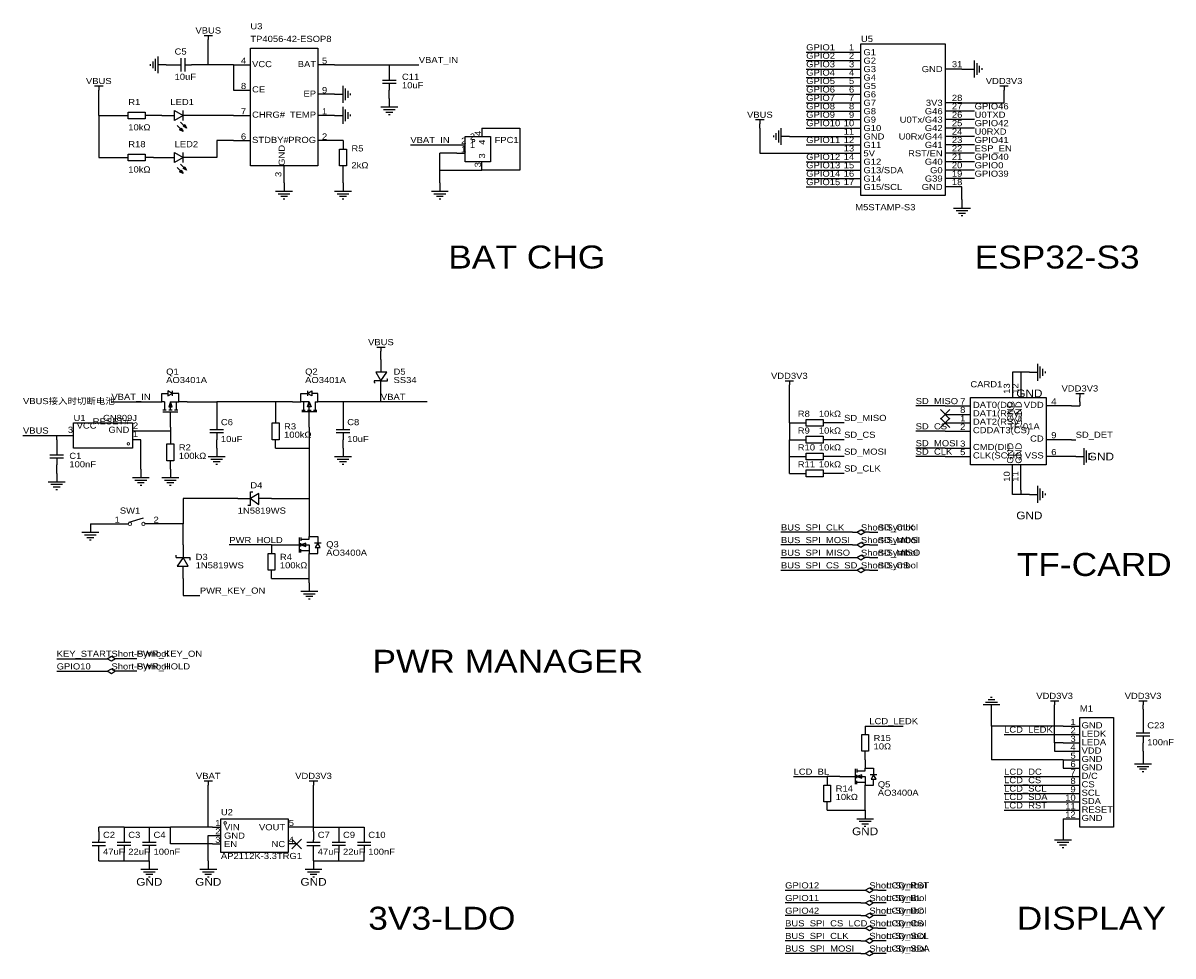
# Model space of a CAD drawing. Header units: millimetres. Extents: x 119 to 817, y 112 to 394.
# Tile 1 of 2: x 119 to 466, y 112 to 394. Entities that reach past the tile are written whole.
import ezdxf
from ezdxf.enums import TextEntityAlignment as Align

# ---------------------------------------------------------------- set-up
doc = ezdxf.new("R2010")
doc.units = ezdxf.units.MM
doc.header["$MEASUREMENT"] = 0
doc.styles.get("Standard").update_dxf_attribs({"font": 'arial.ttf'})

msp = doc.modelspace()

# ---------------------------------------------------------------- linework, layer by layer
at = {"color": 1, "true_color": 0xa00000}
for points in [[(173.99, 389.89), (176.53, 389.89)], [(175.26, 389.89), (175.26, 388.62)], [(158.5, 382.02), (158.5, 379.98)], [(159.26, 382.78), (159.26, 379.22)], [(160.02, 383.54), (160.02, 378.46)], [(167.13, 378.97), (167.13, 383.03)], [(168.15, 383.03), (168.15, 378.97)], [(406.4, 377.19), (406.4, 382.27)], [(157.73, 381.25), (157.73, 380.75)], [(165.1, 381), (167.13, 381)], [(168.15, 381), (170.18, 381)], [(229.87, 378.46), (229.87, 376.43)], [(407.16, 377.95), (407.16, 381.51)], [(407.92, 378.71), (407.92, 380.75)], [(408.69, 379.48), (408.69, 379.98)], [(140.97, 374.65), (143.51, 374.65)], [(142.24, 374.65), (142.24, 373.38)], [(215.9, 369.57), (215.9, 374.65)], [(227.84, 376.43), (231.9, 376.43)], [(231.9, 375.41), (227.84, 375.41)], [(229.87, 375.41), (229.87, 373.38)], [(414.02, 374.65), (416.56, 374.65)], [(415.29, 374.65), (415.29, 373.38)], [(216.66, 370.33), (216.66, 373.89)], [(217.42, 371.09), (217.42, 373.13)], [(218.19, 371.86), (218.19, 372.36)], [(215.9, 363.22), (215.9, 368.3)], [(227.33, 368.3), (232.41, 368.3)], [(167.64, 364.24), (167.64, 367.28)], [(216.66, 363.98), (216.66, 367.54)], [(217.42, 364.74), (217.42, 366.78)], [(218.19, 365.51), (218.19, 366.01)], [(228.09, 367.54), (231.65, 367.54)], [(228.85, 366.78), (230.89, 366.78)], [(229.62, 366.01), (230.12, 366.01)], [(340.36, 364.49), (342.9, 364.49)], [(341.63, 364.49), (341.63, 363.22)], [(165.86, 362.71), (167.64, 360.93)], [(166.88, 363.73), (168.66, 361.95)], [(347.22, 361.19), (347.22, 357.63)], [(347.98, 361.95), (347.98, 356.87)], [(345.69, 359.66), (345.69, 359.16)], [(346.46, 360.43), (346.46, 358.39)], [(167.64, 351.54), (167.64, 354.58)], [(166.88, 351.03), (168.66, 349.25)], [(165.86, 350.01), (167.64, 348.23)], [(195.58, 342.9), (200.66, 342.9)], [(196.34, 342.14), (199.9, 342.14)], [(197.1, 341.38), (199.14, 341.38)], [(197.87, 340.61), (198.37, 340.61)], [(213.36, 342.9), (218.44, 342.9)], [(214.12, 342.14), (217.68, 342.14)], [(214.88, 341.38), (216.92, 341.38)], [(215.65, 340.61), (216.15, 340.61)], [(242.57, 342.9), (247.65, 342.9)], [(243.33, 342.14), (246.89, 342.14)], [(244.09, 341.38), (246.13, 341.38)], [(244.86, 340.61), (245.36, 340.61)], [(400.05, 337.82), (405.13, 337.82)], [(400.81, 337.06), (404.37, 337.06)], [(401.57, 336.3), (403.61, 336.3)], [(402.34, 335.53), (402.84, 335.53)], [(226.06, 295.91), (228.6, 295.91)], [(227.33, 295.91), (227.33, 294.64)], [(425.45, 285.75), (425.45, 290.83)], [(426.21, 286.51), (426.21, 290.07)], [(426.97, 287.27), (426.97, 289.31)], [(427.74, 288.04), (427.74, 288.54)], [(227.33, 285.75), (225.3, 285.75), (225.3, 285.24), (225.55, 285.24)], [(227.33, 285.75), (229.36, 285.75), (229.36, 286.26), (229.11, 286.26)], [(349.25, 285.75), (351.79, 285.75)], [(350.52, 285.75), (350.52, 284.48)], [(162.05, 279.4), (161.29, 279.4), (161.29, 281.94), (163.07, 281.94)], [(164.34, 282.7), (164.34, 282.45), (164.34, 281.43), (164.34, 281.18)], [(166.37, 279.4), (166.37, 281.94), (164.34, 281.94)], [(203.2, 279.4), (203.2, 281.94), (205.23, 281.94)], [(205.23, 282.7), (205.23, 282.45), (205.23, 281.43), (205.23, 281.18)], [(207.52, 279.4), (208.28, 279.4), (208.28, 281.94), (206.5, 281.94)], [(436.88, 281.94), (439.42, 281.94)], [(438.15, 281.94), (438.15, 280.67)], [(162.05, 279.4), (162.05, 276.86)], [(163.83, 276.86), (163.83, 279.4), (166.37, 279.4)], [(165.61, 279.4), (165.61, 276.86)], [(205.74, 276.86), (205.74, 279.4), (203.2, 279.4)], [(203.96, 279.4), (203.96, 276.86)], [(207.52, 279.4), (207.52, 276.86)], [(162.56, 276.86), (161.54, 276.86)], [(161.54, 276.35), (166.12, 276.35)], [(164.34, 276.86), (163.32, 276.86)], [(163.83, 274.32), (163.83, 276.35)], [(166.12, 276.86), (165.1, 276.86)], [(203.45, 276.86), (204.47, 276.86)], [(208.03, 276.35), (203.45, 276.35)], [(205.23, 276.86), (206.25, 276.86)], [(205.74, 274.32), (205.74, 276.35)], [(207.01, 276.86), (208.03, 276.86)], [(175.77, 271.02), (179.83, 271.02)], [(177.8, 273.05), (177.8, 271.02)], [(213.87, 271.02), (217.93, 271.02)], [(215.9, 273.05), (215.9, 271.02)], [(179.83, 270), (175.77, 270)], [(177.8, 270), (177.8, 267.97)], [(217.93, 270), (213.87, 270)], [(215.9, 270), (215.9, 267.97)], [(129.54, 265.43), (129.54, 263.4)], [(439.42, 260.35), (439.42, 265.43)], [(440.18, 261.11), (440.18, 264.67)], [(440.94, 261.87), (440.94, 263.91)], [(127.51, 263.4), (131.57, 263.4)], [(131.57, 262.38), (127.51, 262.38)], [(129.54, 262.38), (129.54, 260.35)], [(175.26, 262.89), (180.34, 262.89)], [(176.02, 262.13), (179.58, 262.13)], [(176.78, 261.37), (178.82, 261.37)], [(177.55, 260.6), (178.05, 260.6)], [(213.36, 262.89), (218.44, 262.89)], [(214.12, 262.13), (217.68, 262.13)], [(214.88, 261.37), (216.92, 261.37)], [(215.65, 260.6), (216.15, 260.6)], [(441.71, 262.64), (441.71, 263.14)], [(127, 255.27), (132.08, 255.27)], [(127.76, 254.51), (131.32, 254.51)], [(128.52, 253.75), (130.56, 253.75)], [(152.4, 256.54), (157.48, 256.54)], [(153.16, 255.78), (156.72, 255.78)], [(153.92, 255.02), (155.96, 255.02)], [(154.69, 254.25), (155.19, 254.25)], [(161.29, 256.54), (166.37, 256.54)], [(162.05, 255.78), (165.61, 255.78)], [(162.81, 255.02), (164.85, 255.02)], [(163.58, 254.25), (164.08, 254.25)], [(425.45, 248.92), (425.45, 254)], [(426.21, 249.68), (426.21, 253.24)], [(129.29, 252.98), (129.79, 252.98)], [(187.96, 248.16), (187.96, 252.22)], [(187.96, 252.22), (188.72, 252.22)], [(426.97, 250.44), (426.97, 252.48)], [(427.74, 251.21), (427.74, 251.71)], [(187.96, 248.16), (187.2, 248.16)], [(151.38, 243.08), (155.7, 244.35)], [(137.16, 240.03), (142.24, 240.03)], [(148.59, 242.57), (151.13, 242.57)], [(158.75, 242.57), (156.21, 242.57)], [(137.92, 239.27), (141.48, 239.27)], [(138.68, 238.51), (140.72, 238.51)], [(139.45, 237.74), (139.95, 237.74)], [(200.66, 236.22), (202.69, 236.22)], [(202.69, 238.51), (202.69, 233.93)], [(203.2, 238), (205.74, 238), (205.74, 238.76), (208.28, 238.76), (208.28, 236.73)], [(203.2, 238.51), (203.2, 237.49)], [(203.2, 235.71), (203.2, 236.73)], [(203.2, 236.22), (205.74, 236.22), (205.74, 233.68), (208.28, 233.68), (208.28, 235.46)], [(209.3, 236.73), (208.79, 236.73), (207.77, 236.73), (207.26, 236.73)], [(165.61, 232.41), (165.61, 233.17)], [(165.61, 232.41), (169.67, 232.41)], [(169.67, 232.41), (169.67, 231.65)], [(203.2, 233.93), (203.2, 234.95)], [(205.74, 234.44), (203.2, 234.44)], [(203.2, 222.25), (208.28, 222.25)], [(203.96, 221.49), (207.52, 221.49)], [(204.72, 220.73), (206.76, 220.73)], [(205.49, 219.96), (205.99, 219.96)], [(414.02, 187.96), (408.94, 187.96)], [(413.26, 188.72), (409.7, 188.72)], [(412.5, 189.48), (410.46, 189.48)], [(411.73, 190.25), (411.23, 190.25)], [(429.26, 189.23), (431.8, 189.23)], [(430.53, 189.23), (430.53, 187.96)], [(455.93, 189.23), (458.47, 189.23)], [(457.2, 189.23), (457.2, 187.96)], [(457.2, 181.61), (457.2, 179.58)], [(455.17, 179.58), (459.23, 179.58)], [(459.23, 178.56), (455.17, 178.56)], [(457.2, 178.56), (457.2, 176.53)], [(454.66, 170.18), (459.74, 170.18)], [(370.33, 168.66), (370.33, 164.08)], [(370.84, 168.15), (373.38, 168.15), (373.38, 168.91), (375.92, 168.91), (375.92, 166.88)], [(370.84, 168.66), (370.84, 167.64)], [(370.84, 165.86), (370.84, 166.88)], [(376.94, 166.88), (376.43, 166.88), (375.41, 166.88), (374.9, 166.88)], [(455.42, 169.42), (458.98, 169.42)], [(456.18, 168.66), (458.22, 168.66)], [(456.95, 167.89), (457.45, 167.89)], [(173.99, 165.1), (176.53, 165.1)], [(175.26, 165.1), (175.26, 163.83)], [(205.74, 165.1), (208.28, 165.1)], [(207.01, 165.1), (207.01, 163.83)], [(368.3, 166.37), (370.33, 166.37)], [(370.84, 166.37), (373.38, 166.37), (373.38, 163.83), (375.92, 163.83), (375.92, 165.61)], [(370.84, 164.08), (370.84, 165.1)], [(373.38, 164.59), (370.84, 164.59)], [(370.84, 153.67), (375.92, 153.67)], [(371.6, 152.91), (375.16, 152.91)], [(372.36, 152.15), (374.4, 152.15)], [(373.13, 151.38), (373.63, 151.38)], [(140.21, 146.56), (144.27, 146.56)], [(142.24, 146.56), (142.24, 147.32)], [(147.83, 146.56), (151.89, 146.56)], [(149.86, 148.59), (149.86, 146.56)], [(155.45, 146.56), (159.51, 146.56)], [(157.48, 148.59), (157.48, 146.56)], [(204.98, 146.56), (209.04, 146.56)], [(207.01, 146.56), (207.01, 147.32)], [(212.6, 146.56), (216.66, 146.56)], [(214.63, 148.59), (214.63, 146.56)], [(220.22, 146.56), (224.28, 146.56)], [(222.25, 148.59), (222.25, 146.56)], [(430.53, 147.32), (435.61, 147.32)], [(431.29, 146.56), (434.85, 146.56)], [(432.05, 145.8), (434.09, 145.8)], [(140.21, 145.54), (144.27, 145.54)], [(142.24, 144.78), (142.24, 145.54)], [(151.89, 145.54), (147.83, 145.54)], [(149.86, 145.54), (149.86, 143.51)], [(159.51, 145.54), (155.45, 145.54)], [(157.48, 145.54), (157.48, 143.51)], [(204.98, 145.54), (209.04, 145.54)], [(207.01, 144.78), (207.01, 145.54)], [(216.66, 145.54), (212.6, 145.54)], [(214.63, 145.54), (214.63, 143.51)], [(224.28, 145.54), (220.22, 145.54)], [(222.25, 145.54), (222.25, 143.51)], [(432.82, 145.03), (433.32, 145.03)], [(154.94, 138.43), (160.02, 138.43)], [(155.7, 137.67), (159.26, 137.67)], [(156.46, 136.91), (158.5, 136.91)], [(157.23, 136.14), (157.73, 136.14)], [(172.72, 138.43), (177.8, 138.43)], [(173.48, 137.67), (177.04, 137.67)], [(174.24, 136.91), (176.28, 136.91)], [(175.01, 136.14), (175.51, 136.14)], [(204.47, 138.43), (209.55, 138.43)], [(205.23, 137.67), (208.79, 137.67)], [(205.99, 136.91), (208.03, 136.91)], [(206.76, 136.14), (207.26, 136.14)]]:
    msp.add_lwpolyline(points, dxfattribs=at)
at = {"color": 1, "true_color": 0x880000}
for points in [[(175.26, 387.35), (175.26, 388.62)], [(367.03, 384.81), (372.11, 384.81)], [(367.03, 382.27), (372.11, 382.27)], [(162.56, 381), (160.02, 381)], [(162.56, 381), (165.1, 381)], [(172.72, 381), (170.18, 381)], [(182.88, 381), (187.96, 381)], [(213.36, 381), (208.28, 381)], [(229.87, 381), (229.87, 378.46)], [(367.03, 379.73), (372.11, 379.73)], [(402.59, 379.73), (397.51, 379.73)], [(403.86, 379.73), (406.4, 379.73)], [(367.03, 377.19), (372.11, 377.19)], [(367.03, 374.65), (372.11, 374.65)], [(142.24, 372.11), (142.24, 373.38)], [(182.88, 373.38), (187.96, 373.38)], [(213.36, 372.11), (208.28, 372.11)], [(213.36, 372.11), (215.9, 372.11)], [(229.87, 370.84), (229.87, 373.38)], [(367.03, 372.11), (372.11, 372.11)], [(415.29, 372.11), (415.29, 373.38)], [(229.87, 370.84), (229.87, 368.3)], [(367.03, 369.57), (372.11, 369.57)], [(402.59, 369.57), (397.51, 369.57)], [(148.59, 365.76), (151.13, 365.76)], [(158.75, 365.76), (156.21, 365.76)], [(161.29, 365.76), (165.1, 365.76)], [(171.45, 365.76), (167.64, 365.76)], [(182.88, 365.76), (187.96, 365.76)], [(213.36, 365.76), (208.28, 365.76)], [(213.36, 365.76), (215.9, 365.76)], [(367.03, 367.03), (372.11, 367.03)], [(367.03, 364.49), (372.11, 364.49)], [(402.59, 367.03), (397.51, 367.03)], [(402.59, 364.49), (397.51, 364.49)], [(257.81, 361.95), (257.81, 359.41)], [(341.63, 361.95), (341.63, 363.22)], [(367.03, 361.95), (372.11, 361.95)], [(402.59, 361.95), (397.51, 361.95)], [(182.88, 358.14), (187.96, 358.14)], [(213.36, 358.14), (208.28, 358.14)], [(215.9, 358.14), (215.9, 355.6)], [(350.52, 359.41), (347.98, 359.41)], [(367.03, 359.41), (372.11, 359.41)], [(402.59, 359.41), (397.51, 359.41)], [(250.19, 356.87), (252.73, 356.87)], [(250.19, 354.33), (252.73, 354.33)], [(367.03, 356.87), (372.11, 356.87)], [(367.03, 354.33), (372.11, 354.33)], [(402.59, 356.87), (397.51, 356.87)], [(402.59, 354.33), (397.51, 354.33)], [(148.59, 353.06), (151.13, 353.06)], [(158.75, 353.06), (156.21, 353.06)], [(161.29, 353.06), (165.1, 353.06)], [(171.45, 353.06), (167.64, 353.06)], [(198.12, 345.44), (198.12, 350.52)], [(215.9, 347.98), (215.9, 350.52)], [(257.81, 349.25), (257.81, 351.79)], [(367.03, 351.79), (372.11, 351.79)], [(402.59, 351.79), (397.51, 351.79)], [(367.03, 349.25), (372.11, 349.25)], [(402.59, 349.25), (397.51, 349.25)], [(198.12, 345.44), (198.12, 342.9)], [(215.9, 345.44), (215.9, 342.9)], [(245.11, 345.44), (245.11, 342.9)], [(367.03, 346.71), (372.11, 346.71)], [(367.03, 344.17), (372.11, 344.17)], [(402.59, 346.71), (397.51, 346.71)], [(402.59, 344.17), (397.51, 344.17)], [(402.59, 340.36), (402.59, 337.82)], [(227.33, 293.37), (227.33, 294.64)], [(227.33, 292.1), (227.33, 288.29)], [(417.83, 288.29), (417.83, 280.67)], [(420.37, 288.29), (420.37, 280.67)], [(422.91, 288.29), (425.45, 288.29)], [(227.33, 281.94), (227.33, 285.75)], [(350.52, 283.21), (350.52, 284.48)], [(158.75, 279.4), (161.29, 279.4)], [(168.91, 279.4), (166.37, 279.4)], [(200.66, 279.4), (203.2, 279.4)], [(210.82, 279.4), (208.28, 279.4)], [(397.51, 278.13), (405.13, 278.13)], [(435.61, 278.13), (427.99, 278.13)], [(438.15, 279.4), (438.15, 280.67)], [(163.83, 271.78), (163.83, 274.32)], [(177.8, 275.59), (177.8, 273.05)], [(195.58, 275.59), (195.58, 273.05)], [(205.74, 271.78), (205.74, 274.32)], [(215.9, 275.59), (215.9, 273.05)], [(397.51, 275.59), (405.13, 275.59)], [(353.06, 273.05), (355.6, 273.05)], [(363.22, 273.05), (360.68, 273.05)], [(397.51, 273.05), (405.13, 273.05)], [(129.54, 267.97), (129.54, 265.43)], [(132.08, 269.24), (134.62, 269.24)], [(154.94, 270.51), (152.4, 270.51)], [(154.94, 267.97), (152.4, 267.97)], [(163.83, 269.24), (163.83, 266.7)], [(177.8, 265.43), (177.8, 267.97)], [(195.58, 265.43), (195.58, 267.97)], [(215.9, 265.43), (215.9, 267.97)], [(353.06, 267.97), (355.6, 267.97)], [(363.22, 267.97), (360.68, 267.97)], [(397.51, 270.51), (405.13, 270.51)], [(435.61, 267.97), (427.99, 267.97)], [(177.8, 265.43), (177.8, 262.89)], [(215.9, 265.43), (215.9, 262.89)], [(397.51, 265.43), (405.13, 265.43)], [(129.54, 257.81), (129.54, 260.35)], [(163.83, 259.08), (163.83, 261.62)], [(353.06, 262.89), (355.6, 262.89)], [(363.22, 262.89), (360.68, 262.89)], [(397.51, 262.89), (405.13, 262.89)], [(417.83, 252.73), (417.83, 260.35)], [(420.37, 252.73), (420.37, 260.35)], [(435.61, 262.89), (427.99, 262.89)], [(436.88, 262.89), (439.42, 262.89)], [(129.54, 257.81), (129.54, 255.27)], [(154.94, 259.08), (154.94, 256.54)], [(163.83, 259.08), (163.83, 256.54)], [(353.06, 257.81), (355.6, 257.81)], [(363.22, 257.81), (360.68, 257.81)], [(184.15, 250.19), (187.96, 250.19)], [(194.31, 250.19), (190.5, 250.19)], [(422.91, 251.46), (425.45, 251.46)], [(139.7, 242.57), (139.7, 240.03)], [(146.05, 242.57), (148.59, 242.57)], [(161.29, 242.57), (158.75, 242.57)], [(205.74, 241.3), (205.74, 238.76)], [(369.57, 240.03), (370.84, 240.03)], [(374.65, 240.03), (373.38, 240.03)], [(167.64, 236.22), (167.64, 232.41)], [(194.31, 236.22), (194.31, 233.68)], [(198.12, 236.22), (200.66, 236.22)], [(369.57, 236.22), (370.84, 236.22)], [(374.65, 236.22), (373.38, 236.22)], [(205.74, 231.14), (205.74, 233.68)], [(369.57, 232.41), (370.84, 232.41)], [(374.65, 232.41), (373.38, 232.41)], [(167.64, 226.06), (167.64, 229.87)], [(194.31, 226.06), (194.31, 228.6)], [(369.57, 228.6), (370.84, 228.6)], [(374.65, 228.6), (373.38, 228.6)], [(205.74, 224.79), (205.74, 222.25)], [(143.51, 201.93), (144.78, 201.93)], [(148.59, 201.93), (147.32, 201.93)], [(143.51, 198.12), (144.78, 198.12)], [(148.59, 198.12), (147.32, 198.12)], [(411.48, 185.42), (411.48, 187.96)], [(430.53, 186.69), (430.53, 187.96)], [(457.2, 186.69), (457.2, 187.96)], [(457.2, 184.15), (457.2, 181.61)], [(373.38, 181.61), (373.38, 179.07)], [(433.07, 181.61), (438.15, 181.61)], [(433.07, 179.07), (438.15, 179.07)], [(373.38, 171.45), (373.38, 173.99)], [(433.07, 176.53), (438.15, 176.53)], [(433.07, 173.99), (438.15, 173.99)], [(457.2, 173.99), (457.2, 176.53)], [(373.38, 171.45), (373.38, 168.91)], [(433.07, 171.45), (438.15, 171.45)], [(457.2, 172.72), (457.2, 170.18)], [(433.07, 168.91), (438.15, 168.91)], [(175.26, 162.56), (175.26, 163.83)], [(207.01, 162.56), (207.01, 163.83)], [(361.95, 166.37), (361.95, 163.83)], [(365.76, 166.37), (368.3, 166.37)], [(373.38, 161.29), (373.38, 163.83)], [(433.07, 166.37), (438.15, 166.37)], [(433.07, 163.83), (438.15, 163.83)], [(433.07, 161.29), (438.15, 161.29)], [(361.95, 156.21), (361.95, 158.75)], [(373.38, 156.21), (373.38, 153.67)], [(433.07, 158.75), (438.15, 158.75)], [(433.07, 156.21), (438.15, 156.21)], [(433.07, 153.67), (438.15, 153.67)], [(142.24, 149.86), (142.24, 147.32)], [(149.86, 151.13), (149.86, 148.59)], [(157.48, 151.13), (157.48, 148.59)], [(176.53, 151.13), (179.07, 151.13)], [(201.93, 151.13), (199.39, 151.13)], [(207.01, 149.86), (207.01, 147.32)], [(214.63, 151.13), (214.63, 148.59)], [(222.25, 151.13), (222.25, 148.59)], [(433.07, 149.86), (433.07, 147.32)], [(176.53, 148.59), (179.07, 148.59)], [(176.53, 146.05), (179.07, 146.05)], [(201.93, 146.05), (199.39, 146.05)], [(142.24, 142.24), (142.24, 144.78)], [(149.86, 140.97), (149.86, 143.51)], [(157.48, 140.97), (157.48, 143.51)], [(207.01, 142.24), (207.01, 144.78)], [(214.63, 140.97), (214.63, 143.51)], [(222.25, 140.97), (222.25, 143.51)], [(157.48, 140.97), (157.48, 138.43)], [(175.26, 140.97), (175.26, 138.43)], [(207.01, 140.97), (207.01, 138.43)], [(372.11, 132.08), (373.38, 132.08)], [(377.19, 132.08), (375.92, 132.08)], [(372.11, 128.27), (373.38, 128.27)], [(377.19, 128.27), (375.92, 128.27)], [(372.11, 124.46), (373.38, 124.46)], [(377.19, 124.46), (375.92, 124.46)], [(372.11, 120.65), (373.38, 120.65)], [(377.19, 120.65), (375.92, 120.65)], [(372.11, 116.84), (373.38, 116.84)], [(377.19, 116.84), (375.92, 116.84)], [(372.11, 113.03), (373.38, 113.03)], [(377.19, 113.03), (375.92, 113.03)]]:
    msp.add_lwpolyline(points, dxfattribs=at)
at = {"color": 1, "true_color": 0x008800}
for points in [[(175.26, 381), (175.26, 387.35)], [(355.6, 384.81), (367.03, 384.81)], [(355.6, 382.27), (367.03, 382.27)], [(175.26, 381), (172.72, 381)], [(182.88, 381), (175.26, 381)], [(182.88, 381), (182.88, 373.38)], [(213.36, 381), (229.87, 381)], [(229.87, 381), (238.76, 381)], [(355.6, 379.73), (367.03, 379.73)], [(402.59, 379.73), (403.86, 379.73)], [(355.6, 377.19), (367.03, 377.19)], [(355.6, 374.65), (367.03, 374.65)], [(142.24, 365.76), (142.24, 372.11)], [(355.6, 372.11), (367.03, 372.11)], [(415.29, 369.57), (415.29, 372.11)], [(355.6, 369.57), (367.03, 369.57)], [(402.59, 369.57), (415.29, 369.57)], [(142.24, 365.76), (148.59, 365.76)], [(142.24, 365.76), (142.24, 353.06)], [(161.29, 365.76), (158.75, 365.76)], [(182.88, 365.76), (171.45, 365.76)], [(355.6, 367.03), (367.03, 367.03)], [(355.6, 364.49), (367.03, 364.49)], [(406.4, 367.03), (402.59, 367.03)], [(406.4, 364.49), (402.59, 364.49)], [(257.81, 361.95), (269.24, 361.95)], [(269.24, 361.95), (269.24, 349.25)], [(341.63, 361.95), (341.63, 354.33)], [(355.6, 361.95), (367.03, 361.95)], [(406.4, 361.95), (402.59, 361.95)], [(182.88, 358.14), (177.8, 358.14)], [(177.8, 358.14), (177.8, 353.06)], [(215.9, 358.14), (213.36, 358.14)], [(350.52, 359.41), (367.03, 359.41)], [(406.4, 359.41), (402.59, 359.41)], [(236.22, 356.87), (250.19, 356.87)], [(250.19, 354.33), (245.11, 354.33)], [(245.11, 349.25), (245.11, 354.33)], [(341.63, 354.33), (367.03, 354.33)], [(355.6, 356.87), (367.03, 356.87)], [(406.4, 356.87), (402.59, 356.87)], [(406.4, 354.33), (402.59, 354.33)], [(142.24, 353.06), (148.59, 353.06)], [(158.75, 353.06), (161.29, 353.06)], [(177.8, 353.06), (171.45, 353.06)], [(355.6, 351.79), (367.03, 351.79)], [(406.4, 351.79), (402.59, 351.79)], [(215.9, 345.44), (215.9, 347.98)], [(245.11, 345.44), (245.11, 349.25)], [(245.11, 349.25), (257.81, 349.25)], [(269.24, 349.25), (257.81, 349.25)], [(355.6, 349.25), (367.03, 349.25)], [(406.4, 349.25), (402.59, 349.25)], [(355.6, 346.71), (367.03, 346.71)], [(355.6, 344.17), (367.03, 344.17)], [(406.4, 346.71), (402.59, 346.71)], [(402.59, 340.36), (402.59, 344.17)], [(227.33, 292.1), (227.33, 293.37)], [(420.37, 288.29), (417.83, 288.29)], [(422.91, 288.29), (420.37, 288.29)], [(227.33, 279.4), (227.33, 281.94)], [(350.52, 273.05), (350.52, 283.21)], [(146.05, 279.4), (158.75, 279.4)], [(168.91, 279.4), (177.8, 279.4)], [(177.8, 279.4), (177.8, 275.59)], [(195.58, 279.4), (177.8, 279.4)], [(195.58, 279.4), (195.58, 275.59)], [(200.66, 279.4), (195.58, 279.4)], [(215.9, 279.4), (210.82, 279.4)], [(215.9, 279.4), (215.9, 275.59)], [(227.33, 279.4), (215.9, 279.4)], [(241.3, 279.4), (227.33, 279.4)], [(397.51, 278.13), (388.62, 278.13)], [(435.61, 278.13), (438.15, 278.13)], [(438.15, 279.4), (438.15, 278.13)], [(163.83, 271.78), (163.83, 270.51)], [(205.74, 271.78), (205.74, 265.43)], [(350.52, 273.05), (353.06, 273.05)], [(350.52, 273.05), (350.52, 267.97)], [(367.03, 273.05), (363.22, 273.05)], [(119.38, 269.24), (129.54, 269.24)], [(129.54, 269.24), (132.08, 269.24)], [(129.54, 267.97), (129.54, 269.24)], [(163.83, 270.51), (154.94, 270.51)], [(154.94, 259.08), (154.94, 267.97)], [(163.83, 270.51), (163.83, 269.24)], [(350.52, 267.97), (353.06, 267.97)], [(350.52, 262.89), (350.52, 267.97)], [(367.03, 267.97), (363.22, 267.97)], [(397.51, 270.51), (388.62, 270.51)], [(435.61, 267.97), (436.88, 267.97)], [(195.58, 265.43), (205.74, 265.43)], [(205.74, 265.43), (205.74, 250.19)], [(397.51, 265.43), (388.62, 265.43)], [(350.52, 262.89), (353.06, 262.89)], [(350.52, 257.81), (350.52, 262.89)], [(367.03, 262.89), (363.22, 262.89)], [(397.51, 262.89), (388.62, 262.89)], [(436.88, 262.89), (435.61, 262.89)], [(350.52, 257.81), (353.06, 257.81)], [(367.03, 257.81), (363.22, 257.81)], [(184.15, 250.19), (167.64, 250.19)], [(167.64, 250.19), (167.64, 242.57)], [(194.31, 250.19), (205.74, 250.19)], [(205.74, 250.19), (205.74, 241.3)], [(417.83, 251.46), (417.83, 252.73)], [(420.37, 251.46), (417.83, 251.46)], [(420.37, 252.73), (420.37, 251.46)], [(422.91, 251.46), (420.37, 251.46)], [(139.7, 242.57), (146.05, 242.57)], [(167.64, 242.57), (161.29, 242.57)], [(167.64, 236.22), (167.64, 242.57)], [(369.57, 240.03), (347.98, 240.03)], [(374.65, 240.03), (377.19, 240.03)], [(194.31, 236.22), (181.61, 236.22)], [(194.31, 236.22), (198.12, 236.22)], [(369.57, 236.22), (347.98, 236.22)], [(374.65, 236.22), (377.19, 236.22)], [(347.98, 232.41), (369.57, 232.41)], [(374.65, 232.41), (377.19, 232.41)], [(205.74, 226.06), (205.74, 231.14)], [(167.64, 226.06), (167.64, 220.98)], [(194.31, 226.06), (205.74, 226.06)], [(205.74, 224.79), (205.74, 226.06)], [(347.98, 228.6), (369.57, 228.6)], [(374.65, 228.6), (377.19, 228.6)], [(167.64, 220.98), (172.72, 220.98)], [(129.54, 201.93), (143.51, 201.93)], [(153.67, 201.93), (148.59, 201.93)], [(129.54, 198.12), (143.51, 198.12)], [(153.67, 198.12), (148.59, 198.12)], [(411.48, 181.61), (411.48, 185.42)], [(430.53, 176.53), (430.53, 186.69)], [(457.2, 186.69), (457.2, 184.15)], [(373.38, 181.61), (384.81, 181.61)], [(433.07, 181.61), (411.48, 181.61)], [(411.48, 181.61), (411.48, 171.45)], [(415.29, 179.07), (433.07, 179.07)], [(433.07, 176.53), (430.53, 176.53)], [(430.53, 176.53), (430.53, 173.99)], [(430.53, 173.99), (433.07, 173.99)], [(457.2, 173.99), (457.2, 172.72)], [(433.07, 171.45), (411.48, 171.45)], [(433.07, 171.45), (433.07, 168.91)], [(351.79, 166.37), (361.95, 166.37)], [(365.76, 166.37), (361.95, 166.37)], [(415.29, 166.37), (433.07, 166.37)], [(415.29, 163.83), (433.07, 163.83)], [(175.26, 151.13), (175.26, 162.56)], [(207.01, 151.13), (207.01, 162.56)], [(373.38, 156.21), (373.38, 161.29)], [(415.29, 161.29), (433.07, 161.29)], [(361.95, 156.21), (373.38, 156.21)], [(415.29, 158.75), (433.07, 158.75)], [(415.29, 156.21), (433.07, 156.21)], [(433.07, 153.67), (433.07, 149.86)], [(142.24, 149.86), (142.24, 151.13)], [(149.86, 151.13), (142.24, 151.13)], [(149.86, 151.13), (157.48, 151.13)], [(157.48, 151.13), (163.83, 151.13)], [(175.26, 151.13), (163.83, 151.13)], [(163.83, 146.05), (163.83, 151.13)], [(176.53, 151.13), (175.26, 151.13)], [(207.01, 151.13), (201.93, 151.13)], [(207.01, 149.86), (207.01, 151.13)], [(207.01, 151.13), (214.63, 151.13)], [(214.63, 151.13), (222.25, 151.13)], [(176.53, 146.05), (163.83, 146.05)], [(175.26, 140.97), (175.26, 148.59)], [(175.26, 148.59), (176.53, 148.59)], [(142.24, 140.97), (142.24, 142.24)], [(207.01, 140.97), (207.01, 142.24)], [(142.24, 140.97), (149.86, 140.97)], [(149.86, 140.97), (157.48, 140.97)], [(207.01, 140.97), (214.63, 140.97)], [(214.63, 140.97), (222.25, 140.97)], [(349.25, 132.08), (372.11, 132.08)], [(377.19, 132.08), (379.73, 132.08)], [(372.11, 128.27), (349.25, 128.27)], [(379.73, 128.27), (377.19, 128.27)], [(372.11, 124.46), (349.25, 124.46)], [(379.73, 124.46), (377.19, 124.46)], [(349.25, 120.65), (372.11, 120.65)], [(377.19, 120.65), (379.73, 120.65)], [(372.11, 116.84), (349.25, 116.84)], [(379.73, 116.84), (377.19, 116.84)], [(372.11, 113.03), (349.25, 113.03)], [(379.73, 113.03), (377.19, 113.03)]]:
    msp.add_lwpolyline(points, dxfattribs=at)
at = {"color": 1, "true_color": 0xa00000}
for points in [[(187.96, 386.08), (208.28, 386.08), (208.28, 350.52), (187.96, 350.52)], [(372.11, 387.35), (397.51, 387.35), (397.51, 341.63), (372.11, 341.63)], [(151.13, 366.78), (156.21, 366.78), (156.21, 364.74), (151.13, 364.74)], [(165.1, 367.28), (167.64, 365.76), (165.1, 364.24)], [(167.64, 360.93), (166.62, 361.44), (167.13, 361.95)], [(168.66, 361.95), (167.64, 362.46), (168.15, 362.97)], [(252.73, 351.79), (252.73, 359.41), (260.35, 359.41), (260.35, 351.79)], [(151.13, 354.08), (156.21, 354.08), (156.21, 352.04), (151.13, 352.04)], [(165.1, 354.58), (167.64, 353.06), (165.1, 351.54)], [(214.88, 350.52), (214.88, 355.6), (216.92, 355.6), (216.92, 350.52)], [(167.64, 348.23), (166.62, 348.74), (167.13, 349.25)], [(168.66, 349.25), (167.64, 349.76), (168.15, 350.27)], [(225.81, 288.29), (227.33, 285.75), (229.11, 288.29)], [(164.34, 281.94), (163.07, 282.7), (163.07, 281.18)], [(205.23, 281.94), (206.5, 282.7), (206.5, 281.18)], [(163.83, 279.4), (163.32, 277.88), (164.34, 277.88)], [(205.74, 279.4), (206.25, 277.88), (205.23, 277.88)], [(405.13, 280.67), (427.99, 280.67), (427.99, 260.35), (405.13, 260.35)], [(360.68, 272.03), (355.6, 272.03), (355.6, 274.07), (360.68, 274.07)], [(152.4, 265.43), (134.62, 265.43), (134.62, 273.05), (152.4, 273.05)], [(194.56, 267.97), (194.56, 273.05), (196.6, 273.05), (196.6, 267.97)], [(360.68, 266.95), (355.6, 266.95), (355.6, 268.99), (360.68, 268.99)], [(162.81, 261.62), (162.81, 266.7), (164.85, 266.7), (164.85, 261.62)], [(360.68, 261.87), (355.6, 261.87), (355.6, 263.91), (360.68, 263.91)], [(360.68, 256.79), (355.6, 256.79), (355.6, 258.83), (360.68, 258.83)], [(190.5, 251.71), (187.96, 250.19), (190.5, 248.41)], [(370.84, 240.03), (372.11, 240.79), (373.38, 240.03), (372.11, 239.27)], [(203.2, 236.22), (204.72, 235.71), (204.72, 236.73)], [(208.28, 236.73), (207.52, 235.46), (209.04, 235.46)], [(370.84, 236.22), (372.11, 236.98), (373.38, 236.22), (372.11, 235.46)], [(169.16, 229.87), (167.64, 232.41), (165.86, 229.87)], [(193.29, 228.6), (193.29, 233.68), (195.33, 233.68), (195.33, 228.6)], [(370.84, 232.41), (372.11, 233.17), (373.38, 232.41), (372.11, 231.65)], [(370.84, 228.6), (372.11, 229.36), (373.38, 228.6), (372.11, 227.84)], [(144.78, 201.93), (146.05, 202.69), (147.32, 201.93), (146.05, 201.17)], [(144.78, 198.12), (146.05, 198.88), (147.32, 198.12), (146.05, 197.36)], [(438.15, 184.15), (448.31, 184.15), (448.31, 151.13), (438.15, 151.13)], [(372.36, 173.99), (372.36, 179.07), (374.4, 179.07), (374.4, 173.99)], [(370.84, 166.37), (372.36, 165.86), (372.36, 166.88)], [(375.92, 166.88), (375.16, 165.61), (376.68, 165.61)], [(362.97, 163.83), (362.97, 158.75), (360.93, 158.75), (360.93, 163.83)], [(179.07, 153.67), (199.39, 153.67), (199.39, 143.51), (179.07, 143.51)], [(373.38, 132.08), (374.65, 132.84), (375.92, 132.08), (374.65, 131.32)], [(373.38, 128.27), (374.65, 129.03), (375.92, 128.27), (374.65, 127.51)], [(373.38, 124.46), (374.65, 125.22), (375.92, 124.46), (374.65, 123.7)], [(373.38, 120.65), (374.65, 121.41), (375.92, 120.65), (374.65, 119.89)], [(373.38, 116.84), (374.65, 117.6), (375.92, 116.84), (374.65, 116.08)], [(373.38, 113.03), (374.65, 113.79), (375.92, 113.03), (374.65, 112.27)]]:
    msp.add_lwpolyline(points, close=True, dxfattribs=at)
at = {"color": 1, "true_color": 0x33cc33}
for points in [[(398.95, 277.03), (396.07, 274.15)], [(396.07, 277.03), (398.95, 274.15)], [(398.95, 274.49), (396.07, 271.61)], [(396.07, 274.49), (398.95, 271.61)], [(203.37, 147.49), (200.49, 144.61)], [(200.49, 147.49), (203.37, 144.61)]]:
    msp.add_lwpolyline(points, dxfattribs=at)
at = {"color": 1, "lineweight": 0, "true_color": 0xa00000}
for centre, radius in [((255.27, 358.14), 0.381), ((151.13, 266.7), 0.381), ((151.64, 242.57), 0.508), ((155.7, 242.57), 0.508), ((180.34, 152.4), 0.381)]:
    msp.add_circle(centre, radius, dxfattribs=at)

# ---------------------------------------------------------------- texts
at = {"color": 1, "true_color": 0x000080, "width": 1.1}
for s, p in [('VBUS', (175.26, 389.89)), ('VBUS', (175.26, 389.89)), ('VBUS', (142.24, 374.65)), ('VBUS', (142.24, 374.65)), ('VDD3V3', (415.29, 374.65)), ('VDD3V3', (415.29, 374.65)), ('VBUS', (341.63, 364.49)), ('VBUS', (341.63, 364.49)), ('VBUS', (227.33, 295.91)), ('VBUS', (227.33, 295.91)), ('VDD3V3', (350.52, 285.75)), ('VDD3V3', (350.52, 285.75)), ('VDD3V3', (438.15, 281.94)), ('VDD3V3', (438.15, 281.94)), ('VDD3V3', (430.53, 189.23)), ('VDD3V3', (430.53, 189.23)), ('VDD3V3', (457.2, 189.23)), ('VDD3V3', (457.2, 189.23)), ('VBAT', (175.26, 165.1)), ('VBAT', (175.26, 165.1)), ('VDD3V3', (207.01, 165.1)), ('VDD3V3', (207.01, 165.1))]:
    msp.add_text(s, height=1.849, dxfattribs=at).set_placement(p, align=Align.BOTTOM_CENTER)
for s, height, p in [('U3', 1.849, (187.96, 391.16)), ('TP4056-42-ESOP8', 1.8491, (187.96, 387.35)), ('U5', 1.849, (372.11, 387.35)), ('C5', 1.849, (165.1, 383.54)), ('10uF', 1.849, (165.1, 375.92)), ('C11', 1.849, (233.68, 375.92)), ('10uF', 1.849, (233.68, 373.38)), ('R1', 1.849, (151.13, 368.3)), ('LED1', 1.849, (163.83, 368.3)), ('10kΩ', 1.849, (151.13, 360.68)), ('R18', 1.849, (151.13, 355.6)), ('LED2', 1.849, (165.1, 355.6)), ('FPC1', 1.849, (261.62, 356.87)), ('R5', 1.849, (218.44, 354.33)), ('10kΩ', 1.849, (151.13, 347.98)), ('2kΩ', 1.849, (218.44, 349.25)), ('Q1', 1.849, (162.56, 287.02)), ('Q2', 1.849, (204.47, 287.02)), ('D5', 1.849, (231.14, 287.02)), ('AO3401A', 1.849, (162.56, 284.48)), ('AO3401A', 1.849, (204.47, 284.48)), ('SS34', 1.849, (231.14, 284.48)), ('CARD1', 1.849, (405.13, 283.21)), ('U1', 1.849, (134.62, 273.05)), ('CN809J', 1.849, (143.51, 273.05)), ('C6', 1.849, (179.07, 271.78)), ('C8', 1.849, (217.17, 271.78)), ('R8', 1.849, (353.06, 274.32)), ('10kΩ', 1.849, (359.41, 274.32)), ('100kΩ', 1.849, (198.12, 267.97)), ('R3', 1.849, (198.12, 270.51)), ('R9', 1.849, (353.06, 269.24)), ('10kΩ', 1.849, (359.41, 269.24)), ('TF-01A', 1.849, (416.56, 270.51)), ('10uF', 1.849, (179.07, 266.7)), ('10uF', 1.849, (217.17, 266.7)), ('C1', 1.849, (133.35, 261.62)), ('100kΩ', 1.849, (166.37, 261.62)), ('R2', 1.849, (166.37, 264.16)), ('R10', 1.849, (353.06, 264.16)), ('10kΩ', 1.849, (359.41, 264.16)), ('100nF', 1.849, (133.35, 259.08)), ('R11', 1.849, (353.06, 259.08)), ('10kΩ', 1.849, (359.41, 259.08)), ('D4', 1.849, (187.96, 252.73)), ('SW1', 1.849, (148.59, 245.11)), ('1N5819WS', 1.849, (184.15, 245.11)), ('Short-Symbol', 1.8491, (372.11, 240.03)), ('Q3', 1.849, (210.82, 234.95)), ('Short-Symbol', 1.8491, (372.11, 236.22)), ('D3', 1.849, (171.45, 231.14)), ('R4', 1.849, (196.85, 231.14)), ('AO3400A', 1.849, (210.82, 232.41)), ('Short-Symbol', 1.8491, (372.11, 232.41)), ('1N5819WS', 1.849, (171.45, 228.6)), ('100kΩ', 1.849, (196.85, 228.6)), ('Short-Symbol', 1.8491, (372.11, 228.6)), ('Short-Symbol', 1.8491, (146.05, 201.93)), ('Short-Symbol', 1.8491, (146.05, 198.12)), ('M1', 1.849, (438.15, 185.42)), ('C23', 1.849, (458.47, 180.34)), ('R15', 1.849, (375.92, 176.53)), ('100nF', 1.849, (458.47, 175.26)), ('10Ω', 1.849, (375.92, 173.99)), ('R14', 1.849, (364.49, 161.29)), ('Q5', 1.849, (377.19, 162.56)), ('10kΩ', 1.849, (364.49, 158.75)), ('AO3400A', 1.849, (377.19, 160.02)), ('U2', 1.849, (179.07, 154.17)), ('C2', 1.849, (143.51, 147.32)), ('C3', 1.849, (151.13, 147.32)), ('C4', 1.849, (158.75, 147.32)), ('C7', 1.849, (208.28, 147.32)), ('C9', 1.849, (215.9, 147.32)), ('C10', 1.849, (223.52, 147.32)), ('47uF', 1.849, (143.51, 142.24)), ('22uF', 1.849, (151.13, 142.24)), ('100nF', 1.849, (158.75, 142.24)), ('AP2112K-3.3TRG1', 1.8491, (179.07, 140.96)), ('47uF', 1.849, (208.28, 142.24)), ('22uF', 1.849, (215.9, 142.24)), ('100nF', 1.849, (223.52, 142.24)), ('Short-Symbol', 1.8491, (374.65, 132.08)), ('Short-Symbol', 1.8491, (374.65, 128.27)), ('Short-Symbol', 1.8491, (374.65, 124.46)), ('Short-Symbol', 1.8491, (374.65, 120.65)), ('Short-Symbol', 1.8491, (374.65, 116.84)), ('Short-Symbol', 1.8491, (374.65, 113.03))]:
    msp.add_text(s, height=height, dxfattribs=at).set_placement(p, align=Align.BOTTOM_LEFT)
at = {"color": 1, "true_color": 0x0000ff, "width": 1.1}
for s, height, p in [('GPIO1', 1.849, (355.6, 384.81)), ('VBAT_IN', 1.849, (238.76, 381)), ('GPIO2', 1.849, (355.6, 382.27)), ('GPIO3', 1.849, (355.6, 379.73)), ('GPIO4', 1.849, (355.6, 377.19)), ('GPIO5', 1.849, (355.6, 374.65)), ('GPIO6', 1.849, (355.6, 372.11)), ('GPIO7', 1.849, (355.6, 369.57)), ('GPIO8', 1.849, (355.6, 367.03)), ('GPIO46', 1.849, (406.4, 367.03)), ('GPIO9', 1.849, (355.6, 364.49)), ('GPIO10', 1.849, (355.6, 361.95)), ('GPIO42', 1.849, (406.4, 361.95)), ('U0TXD', 1.849, (406.4, 364.49)), ('U0RXD', 1.849, (406.4, 359.41)), ('VBAT_IN', 1.849, (236.22, 356.87)), ('GPIO11', 1.849, (355.6, 356.87)), ('GPIO41', 1.849, (406.4, 356.87)), ('GPIO12', 1.849, (355.6, 351.79)), ('GPIO40', 1.849, (406.4, 351.79)), ('ESP_EN', 1.849, (406.4, 354.33)), ('GPIO13', 1.849, (355.6, 349.25)), ('GPIO0', 1.849, (406.4, 349.25)), ('GPIO14', 1.849, (355.6, 346.71)), ('GPIO39', 1.849, (406.4, 346.71)), ('GPIO15', 1.849, (355.6, 344.17)), ('VBAT_IN', 1.849, (146.05, 279.4)), ('VBAT', 1.849, (227.33, 279.4)), ('SD_MISO', 1.849, (388.62, 278.13)), ('SD_MISO', 1.849, (367.03, 273.05)), ('VBUS', 1.849, (119.38, 269.24)), ('SD_CS', 1.849, (388.62, 270.51)), ('SD_CS', 1.849, (367.03, 267.97)), ('SD_MOSI', 1.849, (388.62, 265.43)), ('SD_DET', 1.849, (436.88, 267.97)), ('SD_MOSI', 1.849, (367.03, 262.89)), ('SD_CLK', 1.849, (388.62, 262.89)), ('SD_CLK', 1.849, (367.03, 257.81)), ('BUS_SPI_CLK', 1.8491, (347.98, 240.03)), ('SD_CLK', 1.849, (377.19, 240.03)), ('PWR_HOLD', 1.849, (181.61, 236.22)), ('BUS_SPI_MOSI', 1.8491, (347.98, 236.22)), ('SD_MOSI', 1.849, (377.19, 236.22)), ('BUS_SPI_MISO', 1.8491, (347.98, 232.41)), ('SD_MISO', 1.849, (377.19, 232.41)), ('BUS_SPI_CS_SD', 1.8491, (347.98, 228.6)), ('SD_CS', 1.849, (377.19, 228.6)), ('PWR_KEY_ON', 1.849, (172.72, 220.98)), ('KEY_START', 1.849, (129.54, 201.93)), ('PWR_KEY_ON', 1.849, (153.67, 201.93)), ('GPIO10', 1.849, (129.54, 198.12)), ('PWR_HOLD', 1.849, (153.67, 198.12)), ('LCD_LEDK', 1.849, (374.65, 181.61)), ('LCD_LEDK', 1.849, (415.29, 179.07)), ('LCD_BL', 1.849, (351.79, 166.37)), ('LCD_DC', 1.849, (415.29, 166.37)), ('LCD_CS', 1.849, (415.29, 163.83)), ('LCD_SCL', 1.849, (415.29, 161.29)), ('LCD_SDA', 1.849, (415.29, 158.75)), ('LCD_RST', 1.849, (415.29, 156.21)), ('GPIO12', 1.849, (349.25, 132.08)), ('LCD_RST', 1.849, (379.73, 132.08)), ('GPIO11', 1.849, (349.25, 128.27)), ('LCD_BL', 1.849, (379.73, 128.27)), ('GPIO42', 1.849, (349.25, 124.46)), ('LCD_DC', 1.849, (379.73, 124.46)), ('BUS_SPI_CS_LCD', 1.8491, (349.25, 120.65)), ('LCD_CS', 1.849, (379.73, 120.65)), ('BUS_SPI_CLK', 1.8491, (349.25, 116.84)), ('LCD_SCL', 1.849, (379.73, 116.84)), ('BUS_SPI_MOSI', 1.8491, (349.25, 113.03)), ('LCD_SDA', 1.849, (379.73, 113.03))]:
    msp.add_text(s, height=height, dxfattribs=at).set_placement(p, align=Align.BOTTOM_LEFT)
at = {"color": 1, "true_color": 0x000000, "width": 1.1}
for s, height, p in [('1', 1.85, (370.08, 384.81)), ('4', 1.85, (186.69, 380.77)), ('BAT', 1.849, (207.77, 379.75)), ('3', 1.85, (370.08, 379.73)), ('2', 1.85, (370.08, 382.27)), ('4', 1.85, (370.08, 377.19)), ('8', 1.85, (186.69, 373.15)), ('5', 1.85, (370.08, 374.65)), ('EP', 1.849, (207.77, 370.86)), ('7', 1.85, (370.08, 369.57)), ('6', 1.85, (370.08, 372.11)), ('7', 1.85, (186.69, 365.53)), ('8', 1.85, (370.08, 367.03)), ('TEMP', 1.849, (207.77, 364.51)), ('10', 1.849, (370.08, 361.95)), ('9', 1.85, (370.08, 364.49)), ('11', 1.849, (370.08, 359.41)), ('6', 1.85, (186.69, 357.91)), ('PROG', 1.849, (207.77, 356.89)), ('2', 1.85, (253.09, 356.62)), ('12', 1.849, (370.08, 356.87)), ('1', 1.85, (253.09, 354.08)), ('13', 1.849, (370.08, 354.33)), ('14', 1.849, (370.08, 351.79)), ('15', 1.849, (370.08, 349.25)), ('16', 1.849, (370.08, 346.71)), ('17', 1.849, (370.08, 344.17)), ('8', 1.85, (403.61, 275.46)), ('7', 1.85, (403.61, 278)), ('VDD', 1.849, (427.23, 276.99)), ('RESET#', 1.849, (151.46, 272.01)), ('1', 1.85, (403.61, 272.92)), ('3', 1.85, (134.49, 269.47)), ('GND', 1.849, (151.46, 269.47)), ('2', 1.85, (403.61, 270.38)), ('3', 1.85, (403.61, 265.3)), ('CD', 1.849, (427.23, 266.83)), ('5', 1.85, (403.61, 262.76)), ('VSS', 1.849, (427.23, 261.75)), ('1', 1.85, (148.59, 242.34)), ('2', 1.85, (436.88, 178.84)), ('1', 1.85, (436.88, 181.38)), ('3', 1.85, (436.88, 176.3)), ('4', 1.85, (436.88, 173.76)), ('5', 1.85, (436.88, 171.22)), ('6', 1.85, (436.88, 168.68)), ('7', 1.85, (436.88, 166.14)), ('9', 1.85, (436.88, 161.06)), ('8', 1.85, (436.88, 163.6)), ('10', 1.849, (436.88, 158.52)), ('11', 1.849, (436.88, 155.98)), ('1', 1.85, (178.94, 150.9)), ('12', 1.849, (436.88, 153.44)), ('2', 1.85, (178.94, 148.36)), ('VOUT', 1.849, (198.45, 149.63)), ('3', 1.85, (178.94, 145.82)), ('NC', 1.849, (198.45, 144.55))]:
    msp.add_text(s, height=height, dxfattribs=at).set_placement(p, align=Align.BOTTOM_RIGHT)
for s, p in [('G1', (372.87, 384.81)), ('G2', (372.87, 382.27)), ('G3', (372.87, 379.73)), ('G4', (372.87, 377.19)), ('G5', (372.87, 374.65)), ('G6', (372.87, 372.11)), ('G7', (372.87, 369.57)), ('G8', (372.87, 367.03)), ('G9', (372.87, 364.49)), ('G10', (372.87, 361.95)), ('GND', (372.87, 359.41)), ('G11', (372.87, 356.87)), ('5V', (372.87, 354.33)), ('G12', (372.87, 351.79)), ('G13/SDA', (372.87, 349.25)), ('G14', (372.87, 346.71)), ('G15/SCL', (372.87, 344.17))]:
    msp.add_text(s, height=1.849, dxfattribs=at).set_placement(p, align=Align.MIDDLE_LEFT)
for s, height, p in [('VCC', 1.849, (188.47, 379.75)), ('5', 1.85, (209.55, 380.77)), ('31', 1.849, (399.54, 379.73)), ('CE', 1.849, (188.47, 372.13)), ('9', 1.85, (209.55, 371.88)), ('28', 1.849, (399.54, 369.57)), ('1', 1.85, (209.55, 365.53)), ('27', 1.849, (399.54, 367.03)), ('CHRG#', 1.849, (188.47, 364.51)), ('26', 1.849, (399.54, 364.49)), ('25', 1.849, (399.54, 361.95)), ('24', 1.849, (399.54, 359.41)), ('STDBY#', 1.849, (188.47, 356.89)), ('2', 1.85, (209.55, 357.91)), ('2', 1.85, (254.16, 357.89)), ('1', 1.85, (254.16, 355.35)), ('23', 1.849, (399.54, 356.87)), ('22', 1.849, (399.54, 354.33)), ('21', 1.849, (399.54, 351.79)), ('20', 1.849, (399.54, 349.25)), ('19', 1.849, (399.54, 346.71)), ('18', 1.849, (399.54, 344.17)), ('BAT CHG', 6.934, (247.65, 317.5)), ('ESP32-S3', 6.934, (406.4, 317.5)), ('VBUS接入时切断电池', 1.8491, (119.38, 278.13)), ('DAT0(D0)', 1.849, (405.89, 276.99)), ('4', 1.85, (429.51, 278)), ('DAT1(RSV)', 1.849, (405.89, 274.45)), ('DAT2(RSV)', 1.849, (405.89, 271.91)), ('VCC', 1.849, (135.56, 270.74)), ('2', 1.85, (152.53, 270.74)), ('1', 1.85, (152.53, 268.2)), ('CDDAT3(CS)', 1.849, (405.89, 269.37)), ('9', 1.85, (429.51, 267.84)), ('CMD(DI)', 1.849, (405.89, 264.29)), ('CLK(SCLK)', 1.849, (405.89, 261.75)), ('6', 1.85, (429.51, 262.76)), ('2', 1.85, (158.75, 242.34)), ('TF-CARD', 6.934, (419.1, 224.79)), ('PWR MANAGER', 6.9342, (224.79, 195.58)), ('GND', 1.849, (438.66, 180.36)), ('LEDK', 1.849, (438.66, 177.82)), ('LEDA', 1.849, (438.66, 175.28)), ('VDD', 1.849, (438.66, 172.74)), ('GND', 1.849, (438.66, 170.2)), ('GND', 1.849, (438.66, 167.66)), ('D/C', 1.849, (438.66, 165.12)), ('CS', 1.849, (438.66, 162.58)), ('SCL', 1.849, (438.66, 160.04)), ('SDA', 1.849, (438.66, 157.5)), ('RESET', 1.849, (438.66, 154.96)), ('5', 1.85, (199.52, 150.9)), ('GND', 1.849, (438.66, 152.42)), ('VIN', 1.849, (180.01, 149.63)), ('GND', 1.849, (180.01, 147.09)), ('EN', 1.849, (180.01, 144.55)), ('4', 1.85, (199.52, 145.82)), ('3V3-LDO', 6.934, (223.52, 118.11)), ('DISPLAY', 6.934, (419.1, 118.11))]:
    msp.add_text(s, height=height, dxfattribs=at).set_placement(p, align=Align.BOTTOM_LEFT)
for s, p in [('GND', (396.75, 379.73)), ('G46', (396.75, 367.03)), ('3V3', (396.75, 369.57)), ('U0Tx/G43', (396.75, 364.49)), ('G42', (396.75, 361.95)), ('U0Rx/G44', (396.75, 359.41)), ('G41', (396.75, 356.87)), ('RST/EN', (396.75, 354.33)), ('G40', (396.75, 351.79)), ('G39', (396.75, 346.71)), ('G0', (396.75, 349.25)), ('GND', (396.75, 344.17))]:
    msp.add_text(s, height=1.849, dxfattribs=at).set_placement(p, align=Align.MIDDLE_RIGHT)
for s, height, p in [('4', 1.85, (258.04, 359.54)), ('GND', 1.849, (198.88, 350.54)), ('3', 1.85, (259.31, 352.73)), ('13', 1.849, (417.58, 281.81)), ('12', 1.849, (420.12, 281.81)), ('GND', 1.849, (418.59, 260.73)), ('GND', 1.849, (421.13, 260.73))]:
    msp.add_text(s, height=height, rotation=90, dxfattribs=at).set_placement(p, align=Align.BOTTOM_LEFT)
for s, height, p in [('4', 1.85, (259.31, 358.47)), ('3', 1.85, (258.04, 351.66)), ('3', 1.85, (197.87, 348.76)), ('GND', 1.849, (418.59, 279.53)), ('GND', 1.849, (421.13, 279.53)), ('10', 1.849, (417.58, 258.44)), ('11', 1.849, (420.12, 258.44))]:
    msp.add_text(s, height=height, rotation=90, dxfattribs=at).set_placement(p, align=Align.BOTTOM_RIGHT)
at = {"color": 1, "true_color": 0x000080, "width": 1.1}
for s, height, p in [('M5STAMP-S3', 1.849, (379.48, 338.07)), ('GND', 2.311, (422.91, 281.94)), ('GND', 2.311, (444.5, 262.89)), ('GND', 2.311, (444.5, 262.89)), ('GND', 2.311, (422.91, 245.11)), ('GND', 2.311, (373.38, 149.86)), ('GND', 2.311, (157.48, 134.62)), ('GND', 2.311, (175.26, 134.62)), ('GND', 2.311, (207.01, 134.62))]:
    msp.add_text(s, height=height, dxfattribs=at).set_placement(p, align=Align.MIDDLE_CENTER)

doc.saveas('drawing.dxf')
